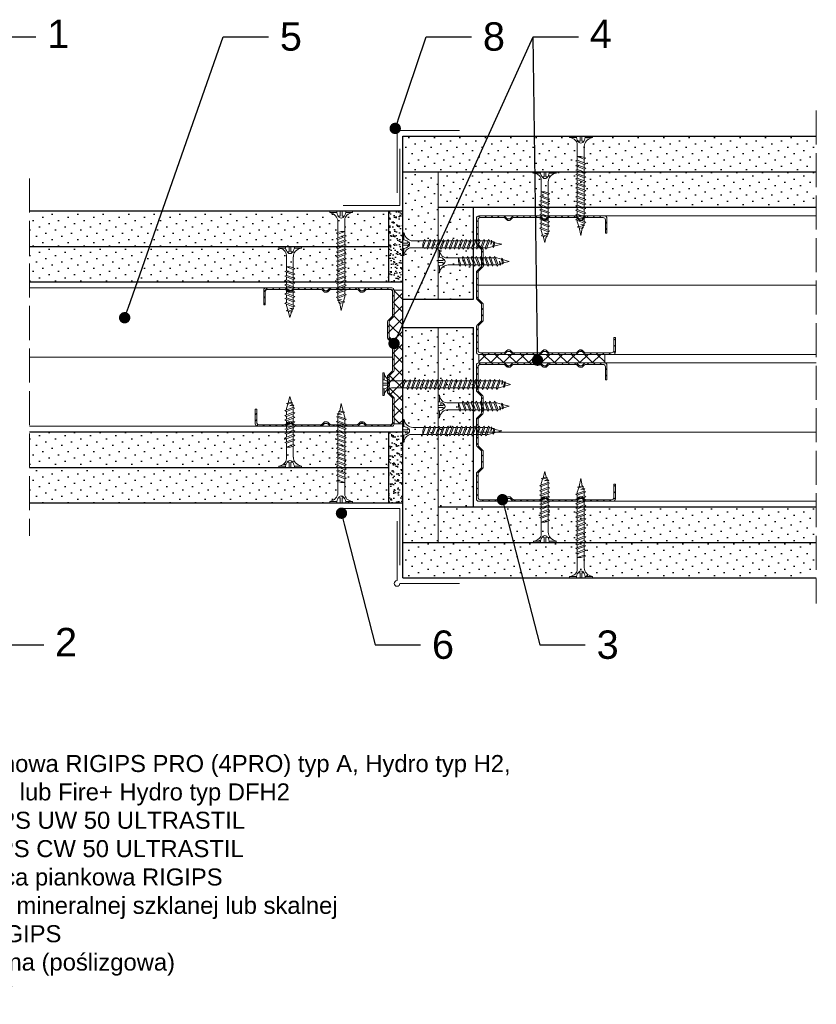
# Model space of a CAD drawing. Header units: millimetres. Extents: x 1720 to 3764, y 1191 to 1623.
# Tile 2 of 10: x 1927 to 2208, y 1228 to 1575. Entities that reach past the tile are written whole.
import ezdxf
from ezdxf import colors
from ezdxf.entities.mleader import LeaderData, LeaderLine
from ezdxf.math import Vec2, Vec3

# ---------------------------------------------------------------- set-up
doc = ezdxf.new("R2010")
doc.units = ezdxf.units.MM
doc.linetypes.add('ACAD_ISO02W100', pattern=[15, 12, -3])
for name, color, linetype, lineweight in [('_ISOVER WELNA', 7, 'BATTING', 9), ('_RIGIPS AKCESORIA', 7, 'Continuous', 18), ('_RIGIPS G-K', 7, 'Continuous', 25), ('_RIGIPS PROFIL', 7, 'Continuous', 18), ('KRESKOWANIE', 7, 'Continuous', 9), ('OPISY', 7, 'Continuous', 9), ('PRZERYWANA', 7, 'ACAD_ISO02W100', 9)]:
    doc.layers.add(name, color=color, linetype=linetype, lineweight=lineweight)
doc.styles.get("Standard").update_dxf_attribs({"font": 'arial.ttf'})
doc.linetypes.add('BATTING', pattern='A,0.00254,-2.54,[134,ltypeshp.shx,S=2.54,R=0,X=-2.54,Y=0],-5.08,[134,ltypeshp.shx,S=2.54,R=180,X=2.54,Y=0],-2.54', length=10.16254)
pattern_1 = [(315, (0, 0.9), (3.367596, 1.122532), [0, -3.175])]
pattern_2 = [(315, (0, -0.9), (3.367596, 1.122532), [0, -3.175])]

# ---------------------------------------------------------------- blocks, each defined once
blk = doc.blocks.new('CW 50 ULTRASTIL')
h = blk.add_hatch()
h.set_pattern_fill('ANSI31', color=256, scale=0.5, style=0)
h.paths.add_polyline_path([(28.56, 40.65, -0.198912), (28.71, 41), (30.21, 42.51, 0.198912), (30.36, 42.86), (30.36, 48.45, 0.198912), (30.21, 48.8), (28.71, 50.31, -0.198912), (28.56, 50.66), (28.56, 59.85, -0.198912), (28.71, 60.2), (30.21, 61.71, 0.198912), (30.36, 62.06), (30.36, 67.65, 0.198912), (30.21, 68), (28.71, 69.51, -0.198912), (28.56, 69.86), (28.56, 78.31, -0.414214), (29.36, 79.11), (37.68, 79.11, -0.198912), (38.04, 78.96), (38.74, 78.25, 0.198912), (39.1, 78.11), (39.68, 78.11, 0.198912), (40.04, 78.25), (40.74, 78.96, -0.198912), (41.1, 79.11), (50.38, 79.11, -0.198912), (50.74, 78.96), (51.44, 78.25, 0.198912), (51.8, 78.11), (52.38, 78.11, 0.198912), (52.74, 78.25), (53.44, 78.96, -0.198912), (53.8, 79.11), (63.08, 79.11, -0.198912), (63.44, 78.96), (64.14, 78.25, 0.198912), (64.5, 78.11), (65.08, 78.11, 0.198912), (65.44, 78.25), (66.14, 78.96, -0.198912), (66.5, 79.11), (75.66, 79.11, -0.414214), (76.46, 78.31), (76.46, 73.66), (77.01, 73.66), (77.01, 78.86, 0.414214), (76.21, 79.66), (66.5, 79.66, 0.198912), (66.14, 79.51), (65.44, 78.8, -0.198912), (65.08, 78.66), (64.5, 78.66, -0.198912), (64.14, 78.8), (63.44, 79.51, 0.198912), (63.08, 79.66), (53.8, 79.66, 0.198912), (53.44, 79.51), (52.74, 78.8, -0.198912), (52.38, 78.66), (51.8, 78.66, -0.198912), (51.44, 78.8), (50.74, 79.51, 0.198912), (50.38, 79.66), (41.1, 79.66, 0.198912), (40.74, 79.51), (40.04, 78.8, -0.198912), (39.68, 78.66), (39.1, 78.66, -0.198912), (38.74, 78.8), (38.04, 79.51, 0.198912), (37.68, 79.66), (28.81, 79.66, 0.414214), (28.01, 78.86), (28.01, 69.86, 0.198912), (28.16, 69.51), (29.66, 68, -0.198912), (29.81, 67.65), (29.81, 62.06, -0.198912), (29.66, 61.71), (28.16, 60.2, 0.198912), (28.01, 59.85), (28.01, 50.66, 0.198912), (28.16, 50.31), (29.66, 48.8, -0.198912), (29.81, 48.45), (29.81, 42.86, -0.198912), (29.66, 42.51), (28.16, 41, 0.198912), (28.01, 40.65), (28.01, 31.66, 0.414214), (28.81, 30.86), (37.68, 30.86, 0.198912), (38.04, 31), (38.74, 31.71, -0.198912), (39.1, 31.86), (39.68, 31.86, -0.198912), (40.04, 31.71), (40.74, 31, 0.198912), (41.1, 30.86), (50.38, 30.86, 0.198912), (50.74, 31), (51.44, 31.71, -0.198912), (51.8, 31.86), (52.38, 31.86, -0.198912), (52.74, 31.71), (53.44, 31, 0.198912), (53.8, 30.86), (63.08, 30.86, 0.198912), (63.44, 31), (64.14, 31.71, -0.198912), (64.5, 31.86), (65.08, 31.86, -0.198912), (65.44, 31.71), (66.14, 31, 0.198912), (66.5, 30.86), (73.21, 30.86, 0.414214), (74.01, 31.66), (74.01, 36.86), (73.46, 36.86), (73.46, 32.21, -0.414214), (72.66, 31.41), (66.5, 31.41, -0.198912), (66.14, 31.55), (65.44, 32.26, 0.198912), (65.08, 32.41), (64.5, 32.41, 0.198912), (64.14, 32.26), (63.44, 31.55, -0.198912), (63.08, 31.41), (53.8, 31.41, -0.198912), (53.44, 31.55), (52.74, 32.26, 0.198912), (52.38, 32.41), (51.8, 32.41, 0.198912), (51.44, 32.26), (50.74, 31.55, -0.198912), (50.38, 31.41), (41.1, 31.41, -0.198912), (40.74, 31.55), (40.04, 32.26, 0.198912), (39.68, 32.41), (39.1, 32.41, 0.198912), (38.74, 32.26), (38.04, 31.55, -0.198912), (37.68, 31.41), (29.36, 31.41, -0.414214), (28.56, 32.21)])
at = {"layer": '_RIGIPS PROFIL'}
for p, q in [((28.01, 78.86), (28.01, 69.86)), ((28.56, 78.31), (28.56, 69.86)), ((37.68, 79.66), (28.81, 79.66)), ((37.68, 79.11), (29.36, 79.11)), ((38.04, 79.51), (38.74, 78.8)), ((38.04, 78.96), (38.74, 78.25)), ((39.68, 78.66), (39.1, 78.66)), ((39.68, 78.11), (39.1, 78.11)), ((40.74, 79.51), (40.04, 78.8)), ((40.74, 78.96), (40.04, 78.25)), ((50.38, 79.66), (41.1, 79.66)), ((50.38, 79.11), (41.1, 79.11)), ((50.74, 79.51), (51.44, 78.8)), ((50.74, 78.96), (51.44, 78.25)), ((52.38, 78.66), (51.8, 78.66)), ((52.38, 78.11), (51.8, 78.11)), ((53.44, 79.51), (52.74, 78.8)), ((53.44, 78.96), (52.74, 78.25)), ((53.8, 79.66), (63.08, 79.66)), ((53.8, 79.11), (63.08, 79.11)), ((63.44, 79.51), (64.14, 78.8)), ((63.44, 78.96), (64.14, 78.25)), ((65.08, 78.66), (64.5, 78.66)), ((65.08, 78.11), (64.5, 78.11)), ((66.14, 79.51), (65.44, 78.8)), ((66.14, 78.96), (65.44, 78.25)), ((76.21, 79.66), (66.5, 79.66)), ((75.66, 79.11), (66.5, 79.11)), ((76.46, 73.66), (76.46, 78.31)), ((77.01, 73.66), (77.01, 78.86)), ((76.46, 73.66), (77.01, 73.66)), ((29.66, 68), (28.16, 69.51)), ((30.21, 68), (28.71, 69.51)), ((29.81, 67.65), (29.81, 62.06)), ((30.36, 67.65), (30.36, 62.06)), ((28.01, 59.85), (28.01, 50.66)), ((29.66, 61.71), (28.16, 60.2)), ((28.56, 59.85), (28.56, 50.66)), ((30.21, 61.71), (28.71, 60.2)), ((29.66, 48.8), (28.16, 50.31)), ((30.21, 48.8), (28.71, 50.31)), ((29.81, 42.86), (29.81, 48.45)), ((30.36, 42.86), (30.36, 48.45)), ((29.66, 42.51), (28.16, 41)), ((30.21, 42.51), (28.71, 41)), ((28.01, 31.66), (28.01, 40.65)), ((28.56, 32.21), (28.56, 40.65)), ((73.46, 36.86), (73.46, 32.21)), ((73.46, 36.86), (74.01, 36.86)), ((74.01, 36.86), (74.01, 31.66)), ((37.68, 31.41), (29.36, 31.41)), ((38.04, 31.55), (38.74, 32.26)), ((38.04, 31), (38.74, 31.71)), ((39.68, 32.41), (39.1, 32.41)), ((39.68, 31.86), (39.1, 31.86)), ((40.74, 31.55), (40.04, 32.26)), ((40.74, 31), (40.04, 31.71)), ((50.38, 31.41), (41.1, 31.41)), ((50.74, 31.55), (51.44, 32.26)), ((50.74, 31), (51.44, 31.71)), ((52.38, 32.41), (51.8, 32.41)), ((52.38, 31.86), (51.8, 31.86)), ((53.44, 31.55), (52.74, 32.26)), ((53.44, 31), (52.74, 31.71)), ((53.8, 31.41), (63.08, 31.41)), ((63.44, 31.55), (64.14, 32.26)), ((63.44, 31), (64.14, 31.71)), ((65.08, 32.41), (64.5, 32.41)), ((65.08, 31.86), (64.5, 31.86)), ((66.14, 31.55), (65.44, 32.26)), ((66.14, 31), (65.44, 31.71)), ((72.66, 31.41), (66.5, 31.41)), ((37.68, 30.86), (28.81, 30.86)), ((50.38, 30.86), (41.1, 30.86)), ((53.8, 30.86), (63.08, 30.86)), ((73.21, 30.86), (66.5, 30.86))]:
    blk.add_line(p, q, dxfattribs=at)
for centre, radius, start, end in [((28.81, 78.86), 0.8, 90, 180), ((29.36, 78.31), 0.8, 90, 180), ((37.68, 79.16), 0.5, 45, 90), ((37.68, 78.61), 0.5, 45, 90), ((39.1, 79.16), 0.5, 225, 270), ((39.1, 78.61), 0.5, 225, 270), ((39.68, 79.16), 0.5, 270, 315), ((39.68, 78.61), 0.5, 270, 315), ((41.1, 79.16), 0.5, 90, 135), ((41.1, 78.61), 0.5, 90, 135), ((50.38, 79.16), 0.5, 45, 90), ((50.38, 78.61), 0.5, 45, 90), ((51.8, 79.16), 0.5, 225, 270), ((51.8, 78.61), 0.5, 225, 270), ((52.38, 79.16), 0.5, 270, 315), ((52.38, 78.61), 0.5, 270, 315), ((53.8, 79.16), 0.5, 90, 135), ((53.8, 78.61), 0.5, 90, 135), ((63.08, 79.16), 0.5, 45, 90), ((63.08, 78.61), 0.5, 45, 90), ((64.5, 79.16), 0.5, 225, 270), ((64.5, 78.61), 0.5, 225, 270), ((65.08, 79.16), 0.5, 270, 315), ((65.08, 78.61), 0.5, 270, 315), ((66.5, 79.16), 0.5, 90, 135), ((66.5, 78.61), 0.5, 90, 135), ((75.66, 78.31), 0.8, 0, 90), ((76.21, 78.86), 0.8, 0, 90), ((28.51, 69.86), 0.5, 180, 225), ((29.06, 69.86), 0.5, 180, 225), ((29.31, 67.65), 0.5, 0, 45), ((29.86, 67.65), 0.5, 0, 45), ((28.51, 59.85), 0.5, 135, 180), ((29.06, 59.85), 0.5, 135, 180), ((29.31, 62.06), 0.5, 315, 0), ((29.86, 62.06), 0.5, 315, 0), ((28.51, 50.66), 0.5, 180, 225), ((29.06, 50.66), 0.5, 180, 225), ((29.31, 48.45), 0.5, 0, 45), ((29.86, 48.45), 0.5, 0, 45), ((29.31, 42.86), 0.5, 315, 0), ((29.86, 42.86), 0.5, 315, 0), ((28.51, 40.65), 0.5, 135, 180), ((29.06, 40.65), 0.5, 135, 180), ((28.81, 31.66), 0.8, 180, 270), ((29.36, 32.21), 0.8, 180, 270), ((37.68, 31.91), 0.5, 270, 315), ((39.1, 31.91), 0.5, 90, 135), ((39.1, 31.36), 0.5, 90, 135), ((39.68, 31.91), 0.5, 45, 90), ((39.68, 31.36), 0.5, 45, 90), ((41.1, 31.91), 0.5, 225, 270), ((50.38, 31.91), 0.5, 270, 315), ((51.8, 31.91), 0.5, 90, 135), ((51.8, 31.36), 0.5, 90, 135), ((52.38, 31.91), 0.5, 45, 90), ((52.38, 31.36), 0.5, 45, 90), ((53.8, 31.91), 0.5, 225, 270), ((63.08, 31.91), 0.5, 270, 315), ((64.5, 31.91), 0.5, 90, 135), ((64.5, 31.36), 0.5, 90, 135), ((65.08, 31.91), 0.5, 45, 90), ((65.08, 31.36), 0.5, 45, 90), ((66.5, 31.91), 0.5, 225, 270), ((72.66, 32.21), 0.8, 270, 0), ((73.21, 31.66), 0.8, 270, 0), ((37.68, 31.36), 0.5, 270, 315), ((41.1, 31.36), 0.5, 225, 270), ((50.38, 31.36), 0.5, 270, 315), ((53.8, 31.36), 0.5, 225, 270), ((63.08, 31.36), 0.5, 270, 315), ((66.5, 31.36), 0.5, 225, 270)]:
    blk.add_arc(centre, radius, start, end, dxfattribs=at)
blk = doc.blocks.new('TN 25')
at = {"layer": '_RIGIPS AKCESORIA'}
for p, q in [((0, -0.84), (0, 7.16)), ((0, 7.16), (0.46, 7.16)), ((0.46, 7.16), (0.46, 4.78)), ((0.46, 4.78), (0, 4.78)), ((0, 3.5), (1.77, 3.5)), ((1.77, 3.5), (1.77, 4.2)), ((3.02, 4.46), (8.47, 4.46)), ((7.12, 4.46), (7.12, 3.18)), ((8.03, 2.01), (7.12, 4.46)), ((8.47, 4.46), (8.79, 5)), ((9.61, 1.51), (8.47, 4.46)), ((8.79, 5), (9.93, 2.01)), ((9, 4.46), (10.1, 4.46)), ((10.1, 4.46), (10.41, 5)), ((11.23, 1.51), (10.1, 4.46)), ((10.41, 5), (11.56, 2.01)), ((10.62, 4.46), (11.67, 4.46)), ((11.67, 4.46), (11.99, 5)), ((12.81, 1.51), (11.67, 4.46)), ((11.99, 5), (13.14, 2.01)), ((12.2, 4.46), (13.21, 4.46)), ((13.21, 4.46), (13.52, 5)), ((14.34, 1.51), (13.21, 4.46)), ((13.52, 5), (14.67, 2.01)), ((13.73, 4.46), (14.8, 4.46)), ((14.8, 4.46), (15.12, 5)), ((15.94, 1.51), (14.8, 4.46)), ((15.12, 5), (16.26, 2.01)), ((15.33, 4.46), (16.42, 4.46)), ((16.42, 4.46), (16.73, 5)), ((17.55, 1.51), (16.42, 4.46)), ((16.73, 5), (17.88, 2.01)), ((16.94, 4.46), (17.99, 4.46)), ((17.99, 4.46), (18.31, 5)), ((19.13, 1.51), (17.99, 4.46)), ((18.31, 5), (19.45, 2.01)), ((18.52, 4.46), (19.68, 4.46)), ((19.68, 4.46), (20, 5)), ((20.82, 1.51), (19.68, 4.46)), ((20, 5), (21.14, 2.01)), ((20.21, 4.46), (20.7, 4.46)), ((20.7, 4.46), (22.28, 3.98)), ((22.28, 3.98), (22.56, 4.37)), ((22.7, 2.36), (22.28, 3.98)), ((22.56, 4.37), (23.03, 2.71)), ((22.71, 3.85), (25, 3.24)), ((0, 2.83), (1.77, 2.83)), ((0.46, 1.64), (0, 1.64)), ((0.46, -0.84), (0.46, 1.64)), ((1.77, 2.83), (1.77, 2.18)), ((7.49, 2.01), (3.55, 2.01)), ((7.12, 3.18), (7.65, 1.53)), ((7.65, 1.53), (8.03, 2.01)), ((9.41, 2.01), (8.03, 2.01)), ((9.93, 2.01), (9.61, 1.51)), ((11.04, 2.01), (9.93, 2.01)), ((11.56, 2.01), (11.23, 1.51)), ((12.61, 2.01), (11.56, 2.01)), ((13.14, 2.01), (12.81, 1.51)), ((14.15, 2.01), (13.14, 2.01)), ((14.67, 2.01), (14.34, 1.51)), ((15.74, 2.01), (14.67, 2.01)), ((16.26, 2.01), (15.94, 1.51)), ((17.36, 2.01), (16.26, 2.01)), ((17.88, 2.01), (17.55, 1.51)), ((18.93, 2.01), (17.88, 2.01)), ((19.45, 2.01), (19.13, 1.51)), ((19.45, 2.01), (20.62, 2.01)), ((21.14, 2.01), (20.82, 1.51)), ((21.14, 2.01), (21.81, 2.12)), ((21.85, 1.83), (21.67, 3.28)), ((21.67, 3.28), (22.14, 2.4)), ((22.14, 2.4), (21.85, 1.83)), ((22.7, 2.36), (22.14, 2.4)), ((23.03, 2.71), (22.7, 2.36)), ((25, 3.24), (23.03, 2.71)), ((0, -0.84), (0.46, -0.84))]:
    blk.add_line(p, q, dxfattribs=at)
for centre, major_axis, ratio, start_param, end_param in [((3.09, 7.67), (0.17, 3.2), 0.826134, 1.773653, 3.180586), ((-0.04, 0.9), (0, 3.93), 0.848176, -0.720942, -0.151112), ((1.66, 3.18), (0, 0.895), 0.848176, -1.552777, -0.720942), ((3.37, -1.57), (0.28, 3.57), 0.832181, 0.035984, 1.430787), ((-2.73, 15.91), (0, 14.76), 0.848176, 3.399396, 3.475072), ((0.59, 4.62), (0, 2.81), 0.848176, 3.475072, 3.862535), ((1.66, 3.18), (0, 0.895), 0.848176, 3.862535, 4.730408)]:
    blk.add_ellipse(centre, major_axis=major_axis, ratio=ratio, start_param=start_param, end_param=end_param, dxfattribs=at)
blk = doc.blocks.new('TN 35')
at = {"layer": '_RIGIPS AKCESORIA'}
for p, q in [((0, -0.84), (0, 7.16)), ((0, 7.16), (0.46, 7.16)), ((0.46, 7.16), (0.46, 4.78)), ((0.46, 4.78), (0, 4.78)), ((0, 3.5), (1.77, 3.5)), ((1.77, 3.5), (1.77, 4.2)), ((3.02, 4.46), (8.47, 4.46)), ((7.12, 4.46), (7.12, 3.18)), ((8.03, 2.01), (7.12, 4.46)), ((8.47, 4.46), (8.79, 5)), ((9.61, 1.51), (8.47, 4.46)), ((8.79, 5), (9.93, 2.01)), ((9, 4.46), (10.1, 4.46)), ((10.1, 4.46), (10.41, 5)), ((11.23, 1.51), (10.1, 4.46)), ((10.41, 5), (11.56, 2.01)), ((10.62, 4.46), (11.67, 4.46)), ((11.67, 4.46), (11.99, 5)), ((12.81, 1.51), (11.67, 4.46)), ((11.99, 5), (13.14, 2.01)), ((12.2, 4.46), (13.21, 4.46)), ((13.21, 4.46), (13.52, 5)), ((14.34, 1.51), (13.21, 4.46)), ((13.52, 5), (14.67, 2.01)), ((13.73, 4.46), (14.8, 4.46)), ((14.8, 4.46), (15.12, 5)), ((15.94, 1.51), (14.8, 4.46)), ((15.12, 5), (16.26, 2.01)), ((15.33, 4.46), (16.42, 4.46)), ((16.42, 4.46), (16.73, 5)), ((17.55, 1.51), (16.42, 4.46)), ((16.73, 5), (17.88, 2.01)), ((16.94, 4.46), (17.99, 4.46)), ((17.99, 4.46), (18.31, 5)), ((19.13, 1.51), (17.99, 4.46)), ((18.31, 5), (19.45, 2.01)), ((18.52, 4.46), (19.57, 4.46)), ((19.57, 4.46), (19.88, 5)), ((20.7, 1.51), (19.57, 4.46)), ((19.88, 5), (21.03, 2.01)), ((20.09, 4.46), (21.14, 4.46)), ((21.14, 4.46), (21.46, 5)), ((22.28, 1.51), (21.14, 4.46)), ((21.46, 5), (22.6, 2.01)), ((21.67, 4.46), (22.72, 4.46)), ((22.72, 4.46), (23.03, 5)), ((23.85, 1.51), (22.72, 4.46)), ((23.03, 5), (24.18, 2.01)), ((23.24, 4.46), (24.29, 4.46)), ((24.29, 4.46), (24.61, 5)), ((25.43, 1.51), (24.29, 4.46)), ((24.61, 5), (25.75, 2.01)), ((24.81, 4.46), (25.87, 4.46)), ((25.87, 4.46), (26.18, 5)), ((27, 1.51), (25.87, 4.46)), ((26.18, 5), (27.33, 2.01)), ((26.39, 4.46), (27.44, 4.46)), ((27.44, 4.46), (27.76, 5)), ((28.58, 1.51), (27.44, 4.46)), ((27.76, 5), (28.9, 2.01)), ((27.96, 4.46), (29.13, 4.46)), ((29.13, 4.46), (29.45, 5)), ((30.27, 1.51), (29.13, 4.46)), ((29.45, 5), (30.59, 2.01)), ((29.65, 4.46), (30.15, 4.46)), ((30.15, 4.46), (31.73, 3.98)), ((31.73, 3.98), (32.01, 4.37)), ((32.15, 2.36), (31.73, 3.98)), ((32.01, 4.37), (32.48, 2.71)), ((32.16, 3.85), (35, 3.24)), ((0, 2.83), (1.77, 2.83)), ((0.46, 1.64), (0, 1.64)), ((0.46, -0.84), (0.46, 1.64)), ((1.77, 2.83), (1.77, 2.18)), ((7.49, 2.01), (3.55, 2.01)), ((7.12, 3.18), (7.65, 1.53)), ((7.65, 1.53), (8.03, 2.01)), ((9.41, 2.01), (8.03, 2.01)), ((9.93, 2.01), (9.61, 1.51)), ((11.04, 2.01), (9.93, 2.01)), ((11.56, 2.01), (11.23, 1.51)), ((12.61, 2.01), (11.56, 2.01)), ((13.14, 2.01), (12.81, 1.51)), ((14.15, 2.01), (13.14, 2.01)), ((14.67, 2.01), (14.34, 1.51)), ((15.74, 2.01), (14.67, 2.01)), ((16.26, 2.01), (15.94, 1.51)), ((17.36, 2.01), (16.26, 2.01)), ((17.88, 2.01), (17.55, 1.51)), ((18.93, 2.01), (17.84, 2.01)), ((19.45, 2.01), (19.13, 1.51)), ((20.51, 2.01), (19.41, 2.01)), ((21.03, 2.01), (20.7, 1.51)), ((22.08, 2.01), (20.99, 2.01)), ((22.6, 2.01), (22.28, 1.51)), ((23.66, 2.01), (22.56, 2.01)), ((24.18, 2.01), (23.85, 1.51)), ((25.23, 2.01), (24.14, 2.01)), ((25.75, 2.01), (25.43, 1.51)), ((26.81, 2.01), (25.71, 2.01)), ((27.33, 2.01), (27, 1.51)), ((28.38, 2.01), (27.33, 2.01)), ((28.9, 2.01), (28.58, 1.51)), ((28.9, 2.01), (30.07, 2.01)), ((30.59, 2.01), (30.27, 1.51)), ((30.59, 2.01), (31.26, 2.12)), ((31.3, 1.83), (31.12, 3.28)), ((31.12, 3.28), (31.59, 2.4)), ((31.59, 2.4), (31.3, 1.83)), ((32.15, 2.36), (31.59, 2.4)), ((32.48, 2.71), (32.15, 2.36)), ((35, 3.24), (32.48, 2.71)), ((0, -0.84), (0.46, -0.84))]:
    blk.add_line(p, q, dxfattribs=at)
for centre, major_axis, ratio, start_param, end_param in [((3.09, 7.67), (0.17, 3.2), 0.826134, 1.773653, 3.180586), ((-0.04, 0.9), (0, 3.93), 0.848176, -0.720942, -0.151112), ((1.66, 3.18), (0, 0.895), 0.848176, -1.552777, -0.720942), ((3.37, -1.57), (0.28, 3.57), 0.832181, 0.035984, 1.430787), ((-2.73, 15.91), (0, 14.76), 0.848176, 3.399396, 3.475072), ((0.59, 4.62), (0, 2.81), 0.848176, 3.475072, 3.862535), ((1.66, 3.18), (0, 0.895), 0.848176, 3.862535, 4.730408)]:
    blk.add_ellipse(centre, major_axis=major_axis, ratio=ratio, start_param=start_param, end_param=end_param, dxfattribs=at)
blk = doc.blocks.new('naroznik')
at = {"layer": '_RIGIPS AKCESORIA'}
for p, q in [((429.5, 69.65), (429.5, 90.65)), ((430.5, 91.65), (451.5, 91.65))]:
    blk.add_line(p, q, dxfattribs=at)
blk.add_arc((429.5, 91.65), 1, 0, 270, dxfattribs=at)
blk = doc.blocks.new('TN 45')
at = {"layer": '_RIGIPS AKCESORIA'}
for p, q in [((0, -0.84), (0, 7.16)), ((0, 7.16), (0.46, 7.16)), ((0.46, 7.16), (0.46, 4.78)), ((0.46, 4.78), (0, 4.78)), ((0, 3.5), (1.77, 3.5)), ((1.77, 3.5), (1.77, 4.2)), ((3.02, 4.46), (8.47, 4.46)), ((7.12, 4.46), (7.12, 3.18)), ((8.03, 2.01), (7.12, 4.46)), ((8.47, 4.46), (8.79, 5)), ((9.61, 1.51), (8.47, 4.46)), ((8.79, 5), (9.93, 2.01)), ((9, 4.46), (10.1, 4.46)), ((10.1, 4.46), (10.41, 5)), ((11.23, 1.51), (10.1, 4.46)), ((10.41, 5), (11.56, 2.01)), ((10.62, 4.46), (11.67, 4.46)), ((11.67, 4.46), (11.99, 5)), ((12.81, 1.51), (11.67, 4.46)), ((11.99, 5), (13.14, 2.01)), ((12.2, 4.46), (13.21, 4.46)), ((13.21, 4.46), (13.52, 5)), ((14.34, 1.51), (13.21, 4.46)), ((13.52, 5), (14.67, 2.01)), ((13.73, 4.46), (14.8, 4.46)), ((14.8, 4.46), (15.12, 5)), ((15.94, 1.51), (14.8, 4.46)), ((15.12, 5), (16.26, 2.01)), ((15.33, 4.46), (16.42, 4.46)), ((16.42, 4.46), (16.73, 5)), ((17.55, 1.51), (16.42, 4.46)), ((16.73, 5), (17.88, 2.01)), ((16.94, 4.46), (17.99, 4.46)), ((17.99, 4.46), (18.31, 5)), ((19.13, 1.51), (17.99, 4.46)), ((18.31, 5), (19.45, 2.01)), ((18.52, 4.46), (19.68, 4.46)), ((19.68, 4.46), (20, 5)), ((20.82, 1.51), (19.68, 4.46)), ((20, 5), (21.14, 2.01)), ((20.21, 4.46), (21.37, 4.46)), ((21.37, 4.46), (21.69, 5)), ((22.51, 1.51), (21.37, 4.46)), ((21.69, 5), (22.83, 2.01)), ((21.9, 4.46), (23.06, 4.46)), ((23.06, 4.46), (23.38, 5)), ((24.2, 1.51), (23.06, 4.46)), ((23.38, 5), (24.52, 2.01)), ((23.59, 4.46), (24.75, 4.46)), ((24.75, 4.46), (25.07, 5)), ((25.89, 1.51), (24.75, 4.46)), ((25.07, 5), (26.21, 2.01)), ((25.28, 4.46), (26.44, 4.46)), ((26.44, 4.46), (26.76, 5)), ((27.58, 1.51), (26.44, 4.46)), ((26.76, 5), (27.9, 2.01)), ((26.96, 4.46), (28.13, 4.46)), ((28.13, 4.46), (28.45, 5)), ((29.27, 1.51), (28.13, 4.46)), ((28.45, 5), (29.59, 2.01)), ((28.65, 4.46), (29.82, 4.46)), ((29.82, 4.46), (30.14, 5)), ((30.96, 1.51), (29.82, 4.46)), ((30.14, 5), (31.28, 2.01)), ((30.34, 4.46), (31.51, 4.46)), ((31.51, 4.46), (31.83, 5)), ((32.65, 1.51), (31.51, 4.46)), ((31.83, 5), (32.97, 2.01)), ((32.03, 4.46), (33.2, 4.46)), ((33.2, 4.46), (33.52, 5)), ((34.34, 1.51), (33.2, 4.46)), ((33.52, 5), (34.66, 2.01)), ((33.72, 4.46), (34.89, 4.46)), ((34.89, 4.46), (35.21, 5)), ((36.03, 1.51), (34.89, 4.46)), ((35.21, 5), (36.35, 2.01)), ((35.41, 4.46), (36.58, 4.46)), ((36.58, 4.46), (36.9, 5)), ((37.72, 1.51), (36.58, 4.46)), ((36.9, 5), (38.04, 2.01)), ((37.1, 4.46), (38.27, 4.46)), ((38.27, 4.46), (38.59, 5)), ((39.41, 1.51), (38.27, 4.46)), ((38.59, 5), (39.73, 2.01)), ((38.79, 4.46), (39.96, 4.46)), ((39.96, 4.46), (40.28, 5)), ((41.1, 1.51), (39.96, 4.46)), ((40.28, 5), (41.42, 2.01)), ((40.48, 4.46), (40.98, 4.46)), ((40.98, 4.46), (42.56, 3.98)), ((42.56, 3.98), (42.84, 4.37)), ((42.98, 2.36), (42.56, 3.98)), ((42.84, 4.37), (43.31, 2.71)), ((42.99, 3.85), (45, 3.24)), ((0, 2.83), (1.77, 2.83)), ((0.46, 1.64), (0, 1.64)), ((0.46, -0.84), (0.46, 1.64)), ((1.77, 2.83), (1.77, 2.18)), ((7.49, 2.01), (3.55, 2.01)), ((7.12, 3.18), (7.65, 1.53)), ((7.65, 1.53), (8.03, 2.01)), ((9.41, 2.01), (8.03, 2.01)), ((9.93, 2.01), (9.61, 1.51)), ((11.04, 2.01), (9.93, 2.01)), ((11.56, 2.01), (11.23, 1.51)), ((12.61, 2.01), (11.56, 2.01)), ((13.14, 2.01), (12.81, 1.51)), ((14.15, 2.01), (13.14, 2.01)), ((14.67, 2.01), (14.34, 1.51)), ((15.74, 2.01), (14.67, 2.01)), ((16.26, 2.01), (15.94, 1.51)), ((17.36, 2.01), (16.26, 2.01)), ((17.88, 2.01), (17.55, 1.51)), ((18.93, 2.01), (17.88, 2.01)), ((19.45, 2.01), (19.13, 1.51)), ((19.45, 2.01), (20.62, 2.01)), ((20.62, 2.01), (19.57, 2.01)), ((21.14, 2.01), (20.82, 1.51)), ((21.14, 2.01), (22.31, 2.01)), ((22.31, 2.01), (21.26, 2.01)), ((22.83, 2.01), (22.51, 1.51)), ((22.83, 2.01), (24, 2.01)), ((24, 2.01), (22.95, 2.01)), ((24.52, 2.01), (24.2, 1.51)), ((24.52, 2.01), (25.69, 2.01)), ((25.69, 2.01), (24.64, 2.01)), ((26.21, 2.01), (25.89, 1.51)), ((26.21, 2.01), (27.38, 2.01)), ((27.38, 2.01), (26.33, 2.01)), ((27.9, 2.01), (27.58, 1.51)), ((27.9, 2.01), (29.07, 2.01)), ((29.07, 2.01), (28.02, 2.01)), ((29.59, 2.01), (29.27, 1.51)), ((29.59, 2.01), (30.76, 2.01)), ((30.76, 2.01), (29.71, 2.01)), ((31.28, 2.01), (30.96, 1.51)), ((31.28, 2.01), (32.45, 2.01)), ((32.45, 2.01), (31.4, 2.01)), ((32.97, 2.01), (32.65, 1.51)), ((32.97, 2.01), (34.14, 2.01)), ((34.14, 2.01), (33.09, 2.01)), ((34.66, 2.01), (34.34, 1.51)), ((34.66, 2.01), (35.83, 2.01)), ((35.83, 2.01), (34.78, 2.01)), ((36.35, 2.01), (36.03, 1.51)), ((36.35, 2.01), (37.52, 2.01)), ((37.52, 2.01), (36.47, 2.01)), ((38.04, 2.01), (37.72, 1.51)), ((38.04, 2.01), (39.21, 2.01)), ((39.21, 2.01), (38.16, 2.01)), ((39.73, 2.01), (39.41, 1.51)), ((39.73, 2.01), (40.9, 2.01)), ((41.42, 2.01), (41.1, 1.51)), ((41.42, 2.01), (42.09, 2.12)), ((42.13, 1.83), (41.95, 3.28)), ((41.95, 3.28), (42.42, 2.4)), ((42.42, 2.4), (42.13, 1.83)), ((42.98, 2.36), (42.42, 2.4)), ((43.31, 2.71), (42.98, 2.36)), ((45, 3.24), (43.31, 2.71)), ((0, -0.84), (0.46, -0.84))]:
    blk.add_line(p, q, dxfattribs=at)
for centre, major_axis, ratio, start_param, end_param in [((3.09, 7.67), (0.17, 3.2), 0.826134, 1.773653, 3.180586), ((-0.04, 0.9), (0, 3.93), 0.848176, -0.720942, -0.151112), ((1.66, 3.18), (0, 0.895), 0.848176, -1.552777, -0.720942), ((3.37, -1.57), (0.28, 3.57), 0.832181, 0.035984, 1.430787), ((-2.73, 15.91), (0, 14.76), 0.848176, 3.399396, 3.475072), ((0.59, 4.62), (0, 2.81), 0.848176, 3.475072, 3.862535), ((1.66, 3.18), (0, 0.895), 0.848176, 3.862535, 4.730408)]:
    blk.add_ellipse(centre, major_axis=major_axis, ratio=ratio, start_param=start_param, end_param=end_param, dxfattribs=at)
blk = doc.blocks.new('_Dot')
at = {"color": 0, "linetype": 'ByBlock', "lineweight": -2}
blk.add_line((-0.5, 0), (-1, 0), dxfattribs=at)
at = {"color": 0, "linetype": 'ByBlock', "const_width": 0.5}
blk.add_lwpolyline([(-0.25, 0, 1), (0.25, 0, 1)], format="xyb", close=True, dxfattribs=at)

msp = doc.modelspace()

# ---------------------------------------------------------------- hatches: boundary and pattern name
at = {"layer": '_RIGIPS G-K'}
h = msp.add_hatch(dxfattribs=at)
h.set_pattern_fill('DOTS', color=256, scale=2, angle=315, style=0)
h.set_pattern_definition(pattern_1)
h.paths.add_polyline_path([(2207.93, 1533.63), (2062.13, 1533.63), (2062.13, 1521.13), (2207.93, 1521.13)])
h = msp.add_hatch(dxfattribs=at)
h.set_pattern_fill('DOTS', color=256, scale=2, angle=315, style=0)
h.set_pattern_definition(pattern_2)
h.paths.add_polyline_path([(2074.63, 1521.13), (2062.13, 1521.13), (2062.13, 1475.29), (2074.63, 1475.29)])
h.paths.add_polyline_path([(2074.63, 1465.29), (2062.13, 1465.29), (2062.13, 1390.43), (2074.63, 1390.43)])
h.paths.add_polyline_path([(2087.13, 1465.29), (2074.63, 1465.29), (2074.63, 1402.93), (2087.13, 1402.93)])
h.paths.add_polyline_path([(2087.13, 1508.63), (2074.63, 1508.63), (2074.63, 1475.29), (2087.13, 1475.29)])
h = msp.add_hatch(dxfattribs=at)
h.set_pattern_fill('DOTS', color=256, scale=2, angle=315, style=0)
h.set_pattern_definition(pattern_1)
h.paths.add_polyline_path([(2207.93, 1521.13), (2074.63, 1521.13), (2074.63, 1508.63), (2207.93, 1508.63)])
h = msp.add_hatch(dxfattribs=at)
h.set_pattern_fill('DOTS', color=256, scale=2, angle=315, style=0)
h.set_pattern_definition(pattern_1)
h.paths.add_polyline_path([(1923.63, 1507.18), (1802.13, 1507.18), (1802.13, 1494.68), (1923.63, 1494.68)])
h.paths.add_polyline_path([(2057.13, 1494.68), (2057.13, 1507.18), (1930.63, 1507.18), (1930.63, 1494.68)])
h = msp.add_hatch(dxfattribs=at)
h.set_pattern_fill('AR-SAND', color=256, scale=0.05, style=0)
h.set_pattern_definition([(37.5, (0, 0.9), (-0.0800016, 2.4470662), [0, -1.9304, 0, -2.159, 0, -2.06375]), (7.5, (0, 0.9), (2.2476164, 3.5841255), [0, -1.0414, 0, -1.7399, 0, -0.66675]), (327.5, (-1.562, 0.9), (3.9549619, 0.007186), [0, -0.635, 0, -2.286, 0, -2.9845]), (317.5, (-1.562, 0.9), (3.8177823, 1.1146466), [0, -0.3175, 0, -1.4986, 0, -1.7145])])
h.paths.add_polyline_path([(2062.13, 1507.18), (2057.13, 1507.18), (2057.13, 1482.18), (2062.13, 1482.18)])
h = msp.add_hatch(dxfattribs=at)
h.set_pattern_fill('DOTS', color=256, scale=2, angle=315, style=0)
h.set_pattern_definition(pattern_1)
h.paths.add_polyline_path([(1923.63, 1494.68), (1802.13, 1494.68), (1802.13, 1482.18), (1923.63, 1482.18)])
h.paths.add_polyline_path([(2057.13, 1482.18), (2057.13, 1494.68), (1930.63, 1494.68), (1930.63, 1482.18)])
h = msp.add_hatch(dxfattribs=at)
h.set_pattern_fill('ANSI37', color=256, angle=90, style=0)
h.set_pattern_definition([(135, (3613.054, -25.654), (-2.245064, -2.245064), []), (225, (3613.054, -25.654), (2.245064, -2.245064), [])])
h.paths.add_polyline_path([(2088.93, 1456.73), (2088.93, 1453.73), (2097.8, 1453.73), (2133.33, 1453.73), (2133.33, 1456.73), (2126.62, 1456.73)])
h = msp.add_hatch(dxfattribs=at)
h.set_pattern_fill('DOTS', color=256, scale=2, angle=315, style=0)
h.set_pattern_definition(pattern_2)
h.paths.add_polyline_path([(1923.63, 1429.38), (1802.13, 1429.38), (1802.13, 1416.88), (1923.63, 1416.88)])
h.paths.add_polyline_path([(2057.13, 1416.88), (2057.13, 1429.38), (1930.63, 1429.38), (1930.63, 1416.88)])
h = msp.add_hatch(dxfattribs=at)
h.set_pattern_fill('AR-SAND', color=256, scale=0.05, style=0)
h.set_pattern_definition([(37.5, (0, -0.9), (-0.0800016, 2.4470662), [0, -1.9304, 0, -2.159, 0, -2.06375]), (7.5, (0, -0.9), (2.2476164, 3.5841255), [0, -1.0414, 0, -1.7399, 0, -0.66675]), (327.5, (-1.562, -0.9), (3.9549619, 0.007186), [0, -0.635, 0, -2.286, 0, -2.9845]), (317.5, (-1.562, -0.9), (3.8177823, 1.1146466), [0, -0.3175, 0, -1.4986, 0, -1.7145])])
h.paths.add_polyline_path([(2062.13, 1429.38), (2057.13, 1429.38), (2057.13, 1404.38), (2062.13, 1404.38)])
h = msp.add_hatch(dxfattribs=at)
h.set_pattern_fill('DOTS', color=256, scale=2, angle=315, style=0)
h.set_pattern_definition(pattern_2)
h.paths.add_polyline_path([(1923.63, 1416.88), (1802.13, 1416.88), (1802.13, 1404.38), (1923.63, 1404.38)])
h.paths.add_polyline_path([(2057.13, 1404.38), (2057.13, 1416.88), (1930.63, 1416.88), (1930.63, 1404.38)])
h = msp.add_hatch(dxfattribs=at)
h.set_pattern_fill('DOTS', color=256, scale=2, angle=315, style=0)
h.set_pattern_definition(pattern_2)
h.paths.add_polyline_path([(2207.93, 1402.93), (2074.63, 1402.93), (2074.63, 1390.43), (2207.93, 1390.43)])
h = msp.add_hatch(dxfattribs=at)
h.set_pattern_fill('DOTS', color=256, scale=2, angle=315, style=0)
h.set_pattern_definition(pattern_2)
h.paths.add_polyline_path([(2207.93, 1390.43), (2062.13, 1390.43), (2062.13, 1377.93), (2207.93, 1377.93)])
at = {"layer": 'KRESKOWANIE'}
h = msp.add_hatch(dxfattribs=at)
h.set_pattern_fill('ANSI37', color=256, style=0)
h.paths.add_polyline_path([(2062.13, 1479.38), (2059.13, 1479.38), (2059.13, 1470.38, -0.198912), (2058.98, 1470.03), (2057.47, 1468.52, 0.198912), (2057.33, 1468.17), (2057.33, 1462.58, 0.198912), (2057.47, 1462.23), (2058.98, 1460.72, -0.198912), (2059.13, 1460.37), (2059.13, 1451.18, -0.198912), (2058.98, 1450.83), (2057.47, 1449.32, 0.198912), (2057.33, 1448.97), (2057.33, 1443.38, 0.198912), (2057.47, 1443.03), (2058.98, 1441.52, -0.198912), (2059.13, 1441.17), (2059.13, 1432.18), (2062.13, 1432.18)])

# ---------------------------------------------------------------- linework, layer by layer
at = {"layer": '_ISOVER WELNA', "ltscale": 2.4}
for p, q in [((2207.93, 1481.13), (2088.68, 1481.13)), ((2058.58, 1455.78), (1930.63, 1455.78)), ((2207.93, 1429.33), (2088.68, 1429.33))]:
    msp.add_line(p, q, dxfattribs=at)
at = {"layer": '_RIGIPS AKCESORIA'}
for p, q in [((2059.13, 1479.38), (2062.13, 1479.38)), ((2088.93, 1453.73), (2088.93, 1456.73)), ((2133.33, 1453.73), (2133.33, 1456.73)), ((2059.13, 1432.18), (2062.13, 1432.18))]:
    msp.add_line(p, q, dxfattribs=at)
for points in [[(2061.13, 1529.18), (2061.13, 1509.18), (2041.13, 1509.18)], [(2061.13, 1382.38), (2061.13, 1402.38), (2041.13, 1402.38)]]:
    msp.add_lwpolyline(points, dxfattribs=at)
at = {"layer": '_RIGIPS G-K'}
for p, q in [((2062.13, 1533.63), (2207.93, 1533.63)), ((2062.13, 1377.93), (2062.13, 1533.63)), ((2062.13, 1521.13), (2207.93, 1521.13)), ((2062.13, 1507.18), (1930.63, 1507.18)), ((2057.13, 1507.18), (2057.13, 1482.18)), ((2074.63, 1508.63), (2207.93, 1508.63)), ((2087.13, 1476.19), (2087.13, 1508.63)), ((2087.13, 1476.19), (2087.13, 1506.28)), ((2057.13, 1494.68), (1930.63, 1494.68)), ((2062.13, 1482.18), (1930.63, 1482.18)), ((2062.13, 1476.19), (2087.13, 1476.19)), ((2062.13, 1466.19), (2087.13, 1466.19)), ((2087.13, 1405.28), (2087.13, 1466.19)), ((2087.13, 1402.93), (2087.13, 1465.29)), ((1930.63, 1429.38), (2062.13, 1429.38)), ((2057.13, 1429.38), (2057.13, 1404.38)), ((1930.63, 1416.88), (2057.13, 1416.88)), ((1930.63, 1404.38), (2062.13, 1404.38)), ((2074.63, 1402.93), (2207.93, 1402.93)), ((2062.13, 1390.43), (2207.93, 1390.43)), ((2062.13, 1377.93), (2207.93, 1377.93))]:
    msp.add_line(p, q, dxfattribs=at)
at = {"layer": '_RIGIPS PROFIL'}
for p, q in [((2074.63, 1476.19), (2074.63, 1521.13)), ((2088.93, 1505.53), (2207.93, 1505.53)), ((1930.63, 1480.18), (2058.33, 1480.18)), ((2074.63, 1390.43), (2074.63, 1466.19)), ((2088.93, 1456.73), (2207.93, 1456.73)), ((2088.93, 1453.73), (2207.93, 1453.73)), ((1930.63, 1431.38), (2058.33, 1431.38)), ((2088.93, 1404.93), (2207.93, 1404.93))]:
    msp.add_line(p, q, dxfattribs=at)
at = {"layer": 'PRZERYWANA'}
for p, q in [((2207.93, 1542.73), (2207.93, 1368.83)), ((1930.63, 1518.78), (1930.63, 1392.78))]:
    msp.add_line(p, q, dxfattribs=at)

# ---------------------------------------------------------------- block references
at = {"xscale": -1, "rotation": 180}
msp.add_blockref('TN 45', (2055.12, 1449.35), dxfattribs=at)
at = {"layer": '_RIGIPS AKCESORIA', "xscale": -1}
for name, p, rotation in [('naroznik', (2151.78, 1965.13), 90), ('TN 35', (2128.15, 1533.63), 90), ('TN 25', (2115.45, 1521.13), 90), ('TN 35', (2062.13, 1498.78), 180), ('TN 25', (2025.59, 1494.68), 90), ('TN 35', (2037.26, 1404.38), 270), ('TN 35', (2062.13, 1432.96), 180)]:
    msp.add_blockref(name, p, dxfattribs=dict(at, rotation=rotation))
at = {"layer": '_RIGIPS AKCESORIA'}
for name, p, rotation in [('TN 35', (2037.26, 1507.18), 270), ('TN 25', (2025.59, 1416.88), 90), ('TN 25', (2115.45, 1390.43), 90), ('TN 35', (2128.15, 1377.93), 90), ('naroznik', (2151.78, 946.42), 90)]:
    msp.add_blockref(name, p, dxfattribs=dict(at, rotation=rotation))
for p in [(2074.63, 1486.27), (2074.63, 1435.19)]:
    msp.add_blockref('TN 25', p, dxfattribs=at)
at = {"layer": '_RIGIPS PROFIL', "xscale": -1, "rotation": 180}
for p in [(2060.12, 1536.38), (2060.12, 1484.58)]:
    msp.add_blockref('CW 50 ULTRASTIL', p, dxfattribs=at)
at = {"layer": '_RIGIPS PROFIL', "rotation": 180}
msp.add_blockref('CW 50 ULTRASTIL', (2087.14, 1511.03), dxfattribs=at)

# ---------------------------------------------------------------- texts
at = {"insert": (1838.41, 1315.43), "char_height": 6, "width": 261.2013, "attachment_point": 1}
msp.add_mtext('1. Płyta gipsowo-kartonowa RIGIPS PRO (4PRO) typ A, Hydro typ H2, Fire typ F, Fire+ typ DF lub Fire+ Hydro typ DFH2\\P2. Profil poziomy RIGIPS UW 50 ULTRASTIL\\P3. Profil pionowy RIGIPS CW 50 ULTRASTIL\\P4. Taśma uszczelniająca piankowa RIGIPS\\P5. Wypełnienie z wełny mineralnej szklanej lub skalnej\\P6. Taśma spoinowa RIGIPS\\P7. Taśma samoprzylepna (poślizgowa)\\P8. Narożnik aluminiowy', dxfattribs=at)

# ---------------------------------------------------------------- leaders
at = {"layer": 'OPISY'}
ml = msp.add_multileader_mtext('Standard', dxfattribs=at)
ml.set_content('1', color=256)
ml.set_leader_properties()
ml.set_arrow_properties(name='DOT')
ml.build(insert=Vec2(0, 0))
ctx = ml.context
ctx.base_point, ctx.char_height, ctx.landing_gap_size, ctx.plane_origin = Vec3(1932.86, 1568.75), 10, 4, Vec3(1740.27, 1712.41)
notes = []
notes.append((ctx, [(0, (1, 1, 0), (1916.86, 1568.75), (1, 0), 16, [(0, [(1891.51, 1494.39)], 0, [])])]))
ctx.mtext.insert, ctx.mtext.flow_direction = Vec3(1936.86, 1574.75), 5
ml = msp.add_multileader_mtext('Standard', dxfattribs=at)
ml.set_content('5', color=256)
ml.set_leader_properties()
ml.set_arrow_properties(name='DOT')
ml.build(insert=Vec2(0, 0))
ctx = ml.context
ctx.base_point, ctx.char_height, ctx.landing_gap_size, ctx.plane_origin = Vec3(2014.84, 1568.75), 10, 4, Vec3(1822.25, 1712.41)
notes.append((ctx, [(0, (1, 1, 0), (1998.84, 1568.75), (1, 0), 16, [(0, [(1964.12, 1469.64)], 0, [])])]))
ctx.mtext.insert, ctx.mtext.flow_direction = Vec3(2018.84, 1573.83), 5
ml = msp.add_multileader_mtext('Standard', dxfattribs=at)
ml.set_content('4', color=256)
ml.set_leader_properties()
ml.set_arrow_properties(name='DOT')
ml.build(insert=Vec2(0, 0))
ctx = ml.context
ctx.base_point, ctx.char_height, ctx.landing_gap_size, ctx.plane_origin = Vec3(2124.07, 1568.75), 10, 4, Vec3(1931.48, 1712.41)
notes.append((ctx, [(0, (1, 1, 0), (2108.07, 1568.75), (1, 0), 16, [(0, [(2059.09, 1460.56)], 0, [])])]))
ctx.mtext.insert, ctx.mtext.flow_direction = Vec3(2128.07, 1574.75), 5
ml = msp.add_multileader_mtext('Standard', dxfattribs=at)
ml.set_content('8', color=256)
ml.set_leader_properties()
ml.set_arrow_properties(name='DOT')
ml.build(insert=Vec2(0, 0))
ctx = ml.context
ctx.base_point, ctx.char_height, ctx.landing_gap_size, ctx.plane_origin = Vec3(2086.41, 1568.75), 10, 4, Vec3(1893.82, 1712.41)
notes.append((ctx, [(0, (1, 1, 0), (2070.41, 1568.75), (1, 0), 16, [(0, [(2059.5, 1536.4)], 0, [])])]))
ctx.mtext.insert, ctx.mtext.flow_direction = Vec3(2090.41, 1573.83), 5
ml = msp.add_multileader_mtext('Standard', dxfattribs=at)
ml.set_content('4', color=256)
ml.set_leader_properties()
ml.set_arrow_properties(name='DOT')
ml.build(insert=Vec2(0, 0))
ctx = ml.context
ctx.base_point, ctx.char_height, ctx.landing_gap_size, ctx.plane_origin = Vec3(2124.07, 1568.75), 10, 4, Vec3(1931.48, 1712.41)
notes.append((ctx, [(0, (1, 1, 0), (2108.07, 1568.75), (1, 0), 16, [(0, [(2109.65, 1454.67)], 0, [])])]))
ctx.mtext.insert, ctx.mtext.flow_direction = Vec3(2128.07, 1574.75), 5
ml = msp.add_multileader_mtext('Standard', dxfattribs=at)
ml.set_content('2', color=256)
ml.set_leader_properties()
ml.set_arrow_properties(name='DOT')
ml.build(insert=Vec2(0, 0))
ctx = ml.context
ctx.base_point, ctx.char_height, ctx.landing_gap_size, ctx.plane_origin = Vec3(1935.58, 1354.26), 10, 4, Vec3(1743, 1210.6)
notes.append((ctx, [(0, (1, 1, 0), (1919.58, 1354.26), (1, 0), 16, [(0, [(1894.58, 1431.77)], 0, [])])]))
ctx.mtext.insert, ctx.mtext.flow_direction = Vec3(1939.58, 1360.26), 5
ml = msp.add_multileader_mtext('Standard', dxfattribs=at)
ml.set_content('3', color=256)
ml.set_leader_properties()
ml.set_arrow_properties(name='DOT')
ml.build(insert=Vec2(0, 0))
ctx = ml.context
ctx.base_point, ctx.char_height, ctx.landing_gap_size, ctx.plane_origin = Vec3(2126.5, 1354.26), 10, 4, Vec3(1933.91, 1210.6)
notes.append((ctx, [(0, (1, 1, 0), (2110.5, 1354.26), (1, 0), 16, [(0, [(2097.3, 1405.48)], 0, [])])]))
ctx.mtext.insert, ctx.mtext.flow_direction = Vec3(2130.5, 1359.35), 5
ml = msp.add_multileader_mtext('Standard', dxfattribs=at)
ml.set_content('6', color=256)
ml.set_leader_properties()
ml.set_arrow_properties(name='DOT')
ml.build(insert=Vec2(0, 0))
ctx = ml.context
ctx.base_point, ctx.char_height, ctx.landing_gap_size, ctx.plane_origin = Vec3(2068.46, 1354.26), 10, 4, Vec3(1875.87, 1210.6)
notes.append((ctx, [(0, (1, 1, 0), (2052.46, 1354.26), (1, 0), 16, [(0, [(2040.56, 1400.71)], 0, [])])]))
ctx.mtext.insert, ctx.mtext.flow_direction = Vec3(2072.46, 1359.35), 5
for ctx, leaders in notes:
    for number, flags, end, landing, length, lines in leaders:
        leader = LeaderData()
        leader.index, (leader.has_last_leader_line, leader.has_dogleg_vector, leader.attachment_direction) = number, flags
        leader.last_leader_point, leader.dogleg_vector, leader.dogleg_length = Vec3(end), Vec3(landing), length
        for number, points, colour, breaks in lines:
            line = LeaderLine()
            line.index, line.vertices, line.color, line.breaks = number, Vec3.list(points), colors.encode_raw_color(colour), breaks
            leader.lines.append(line)
        ctx.leaders.append(leader)

doc.saveas('drawing.dxf')
